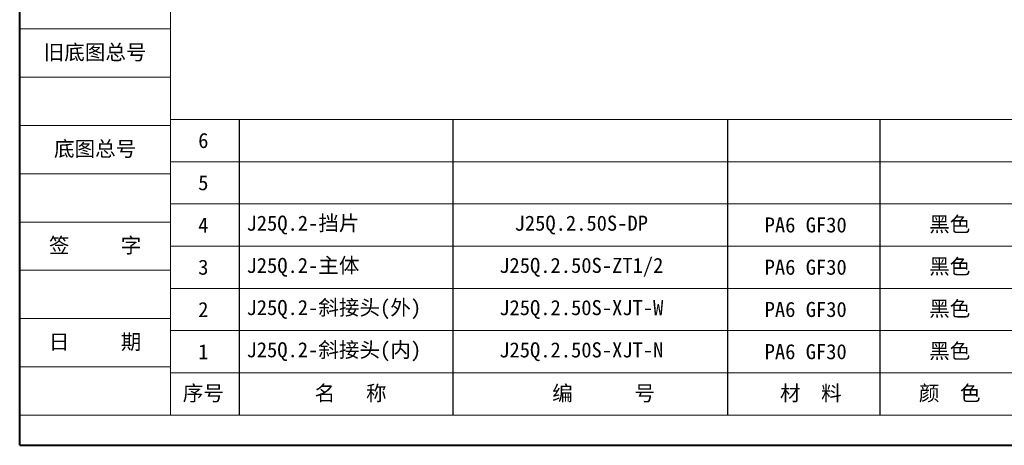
# Model space of a CAD drawing. Header units: millimetres. Extents: x 3199 to 4123, y -210 to 442.
# Tile 1 of 39: x 3199 to 3558, y -210 to -56. Entities that reach past the tile are written whole.
import ezdxf

# ---------------------------------------------------------------- set-up
doc = ezdxf.new("R2010")
doc.units = ezdxf.units.MM
doc.linetypes.add('CENTER', pattern=[0.6, 0.375, -0.075, 0.075, -0.075])
doc.layers.add('标注线', color=7, linetype='Continuous', lineweight=15)
doc.styles.add('样式 3.5', font='仿宋_GB2312.ttf')
doc.styles.add('样式 6', font='仿宋_GB2312.ttf')

msp = doc.modelspace()

# ---------------------------------------------------------------- linework, layer by layer
at = {"color": 7, "lineweight": 40}
for q in [(3199.48, 441.704), (4121.72, -210.452)]:
    msp.add_line((3199.48, -210.452), q, dxfattribs=at)
at = {"color": 7, "lineweight": 13}
for q in [(3254.376, 430.725), (3715.495, -199.473)]:
    msp.add_line((3254.376, -199.473), q, dxfattribs=at)
at = {"color": 7, "lineweight": 15}
for p, q in [((3199.48, -58.941), (3254.376, -58.941)), ((3199.48, -76.507), (3254.376, -76.507)), ((3254.376, -91.878), (3618.847, -91.878)), ((3199.48, -94.074), (3254.376, -94.074)), ((3254.376, -107.249), (3618.847, -107.249)), ((3199.48, -111.64), (3254.376, -111.64)), ((3254.376, -122.619), (3618.847, -122.619)), ((3199.48, -129.207), (3254.376, -129.207)), ((3254.376, -137.99), (3618.847, -137.99)), ((3199.48, -146.773), (3254.376, -146.773)), ((3254.376, -153.361), (3618.847, -153.361)), ((3199.48, -164.34), (3254.376, -164.34)), ((3254.376, -168.731), (3618.847, -168.731)), ((3199.48, -181.906), (3254.376, -181.906)), ((3254.376, -184.102), (3715.495, -184.102)), ((3199.48, -199.473), (3254.376, -199.473))]:
    msp.add_line(p, q, dxfattribs=at)
at = {"color": 7}
for p, q in [((3279.376, -91.878), (3279.376, -199.473)), ((3357.178, -91.878), (3357.178, -199.473)), ((3457.26, -199.473), (3457.26, -91.878)), ((3512.795, -199.473), (3512.795, -91.878))]:
    msp.add_line(p, q, dxfattribs=at)

# ---------------------------------------------------------------- texts
at = {"color": 7, "linetype": 'CENTER', "lineweight": 18, "char_height": 5.48952, "width": 54.89522, "attachment_point": 5, "style": '样式 3.5'}
for s, insert in [('\\f宋体|b0|i0|c134|p2;旧底图总号', (3226.928, -67.724)), ('\\f宋体|b0|i0|c134|p2;底图总号', (3226.928, -102.857)), ('\\f宋体|b0|i0|c134|p2;签     字', (3226.928, -137.99)), ('\\f宋体|b0|i0|c134|p2;日     期', (3226.928, -173.123))]:
    msp.add_mtext(s, dxfattribs=dict(at, insert=insert))
at = {"layer": '标注线', "color": 7, "lineweight": 18, "char_height": 3.95246, "style": '样式 6'}
for s, insert, width, attachment_point in [('{\\H1.389x;6}', (3266.336, -99.563), 26.34971, 5), ('{\\H1.389x;5}', (3266.336, -114.934), 26.34971, 5), ('{\\H1.389x;PA6 GF30}', (3485.643, -130.305), 31.12337, 5), ('{\\H1.389x;4}', (3266.336, -130.305), 26.34971, 5), ('{\\H1.389x;J25Q.2-挡片}', (3282.061, -130.305), 98.80077, 4), ('{\\H1.389x;J25Q.2.50S-DP}', (3403.944, -130.305), 75.97392, 5), ('{\\H1.389x;黑色}', (3538.073, -130.305), 26.34971, 5), ('{\\H1.389x;PA6 GF30}', (3485.643, -145.675), 31.12337, 5), ('{\\H1.389x;3}', (3266.336, -145.675), 26.34971, 5), ('{\\H1.389x;J25Q.2-主体}', (3282.061, -145.675), 76.04019, 4), ('{\\H1.389x;J25Q.2.50S-ZT1/2}', (3403.944, -145.675), 75.97392, 5), ('{\\H1.389x;黑色}', (3538.073, -145.675), 26.34971, 5), ('{\\H1.389x;PA6 GF30}', (3485.643, -161.046), 31.12337, 5), ('{\\H1.389x;J25Q.2-斜接头(外)}', (3282.061, -161.046), 98.80077, 4), ('{\\H1.389x;黑色}', (3538.073, -161.046), 26.34971, 5), ('{\\H1.389x;2}', (3266.336, -161.046), 26.34971, 5), ('{\\H1.389x;J25Q.2.50S-XJT-W}', (3403.944, -161.046), 75.97392, 5), ('{\\H1.389x;PA6 GF30}', (3485.643, -176.417), 31.12337, 5), ('{\\H1.389x;1}', (3266.336, -176.417), 26.34971, 5), ('{\\H1.389x;J25Q.2-斜接头(内)}', (3282.061, -176.417), 93.71714, 4), ('{\\H1.389x;J25Q.2.50S-XJT-N}', (3403.944, -176.417), 75.97392, 5), ('{\\H1.389x;黑色}', (3538.073, -176.417), 26.34971, 5), ('{\\H1.389x;序号}', (3266.336, -191.787), 26.34971, 5), ('{\\H1.389x;名   称}', (3319.971, -191.787), 52.56767, 5), ('{\\H1.389x;编      号}', (3412.062, -191.787), 75.97392, 5), ('{\\H1.389x; 材  料}', (3485.643, -191.787), 31.12337, 5), ('{\\H1.389x;颜  色}', (3538.073, -191.787), 26.34971, 5)]:
    msp.add_mtext(s, dxfattribs=dict(at, insert=insert, width=width, attachment_point=attachment_point))

doc.saveas('drawing.dxf')
